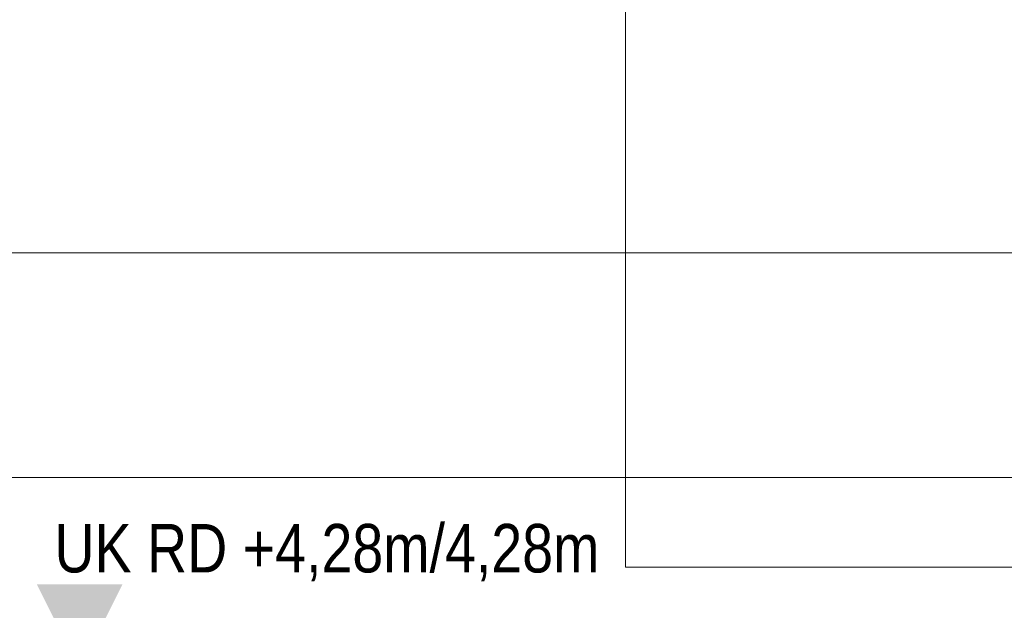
# Model space of a CAD drawing. Extents: x -720 to 300, y 62 to 1162.
# Tile 73 of 143: x -380 to -350, y 871 to 890. Entities that reach past the tile are written whole.
import ezdxf
from ezdxf.lldxf.tags import DXFTag

# ---------------------------------------------------------------- set-up
doc = ezdxf.new("R2010")
doc.units = 0
doc.layers.get('0').update_dxf_attribs({"lineweight": 13})
for name, color, linetype, lineweight, true_color in [('00_Beschriftung UZ', 3, 'Continuous', 35, 0x00ff00), ('70 -72 Beschriftung- 8 barrierefrei', 7, 'fein_strichliert-A06G94028I', 9, 0x888888), ('70 -76 Bemaßung- 2 Allgemein', 9, 'Continuous', 5, 0x808080)]:
    doc.layers.add(name, color=color, linetype=linetype, lineweight=lineweight, true_color=true_color)
doc.styles.get("Standard").update_dxf_attribs({"font": 'ARIALN.TTF'})
tags = doc.linetypes.add('fein_strichliert-A06G94028I', pattern=[4, 1, -2, 1]).pattern_tags.tags
tags[8:9] = [DXFTag(74, 4), DXFTag(75, 0), DXFTag(340, '0'), DXFTag(46, 0.0), DXFTag(50, 0.0), DXFTag(44, 0.0), DXFTag(45, 0.0)]
tags[6:7] = [DXFTag(74, 4), DXFTag(75, 0), DXFTag(340, '0'), DXFTag(46, 0.0), DXFTag(50, 0.0), DXFTag(44, 0.0), DXFTag(45, 0.0)]
tags[4:5] = [DXFTag(74, 4), DXFTag(75, 0), DXFTag(340, '0'), DXFTag(46, 0.0), DXFTag(50, 0.0), DXFTag(44, 0.0), DXFTag(45, 0.0)]

# ---------------------------------------------------------------- blocks, each defined once
blk = doc.blocks.new('Referenz-A06G94038I')
at = {"layer": '00_Beschriftung UZ', "color": 0, "linetype": 'Continuous', "lineweight": -2, "ltscale": 0.13}
blk.add_solid([(-379.689, 872.083), (-378.357, 869.412), (-377.019, 872.081)], dxfattribs=at)
at = {"layer": '70 -72 Beschriftung- 8 barrierefrei', "color": 0, "linetype": 'fein_strichliert-A06G94028I', "lineweight": -2, "ltscale": 0.13}
for p, q in [((-361.357, 872.612), (-361.357, 902.612)), ((-331.357, 872.612), (-361.357, 872.612))]:
    blk.add_line(p, q, dxfattribs=at)
at = {"layer": '70 -76 Bemaßung- 2 Allgemein', "color": 0, "linetype": 'Continuous', "lineweight": -2, "ltscale": 0.13}
for p, q in [((-302.418, 882.412), (-510.797, 882.412)), ((-304.918, 875.412), (-566.897, 875.412))]:
    blk.add_line(p, q, dxfattribs=at)
at = {"layer": '00_Beschriftung UZ', "color": 0, "linetype": 'ByBlock', "lineweight": -2, "ltscale": 0.13, "insert": (-379.139, 873.962), "char_height": 1.51033, "attachment_point": 1}
blk.add_mtext('{\\fArial Narrow;UK RD +4,28m/4,28m}', dxfattribs=at)

msp = doc.modelspace()

# ---------------------------------------------------------------- block references
at = {"color": 8, "lineweight": 13, "ltscale": 0.13, "true_color": 0x808080}
msp.add_blockref('Referenz-A06G94038I', (0, 0), dxfattribs=at)

doc.saveas('drawing.dxf')
